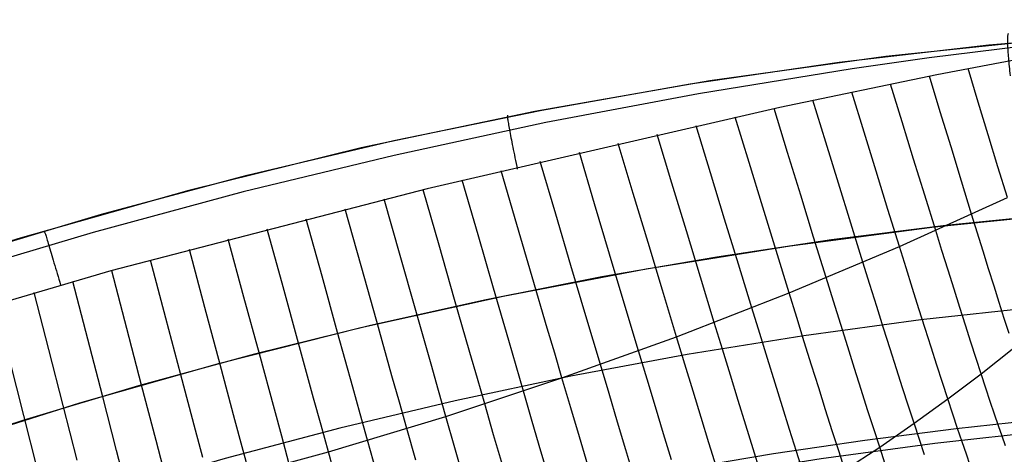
# Model space of a CAD drawing. Header units: millimetres. Extents: x -118 to 118, y -118 to 118.
# Tile 34 of 68: x -34 to -11, y 108 to 117. Entities that reach past the tile are written whole.
import ezdxf

# ---------------------------------------------------------------- set-up
doc = ezdxf.new("R2010")
doc.units = ezdxf.units.MM
doc.header["$MEASUREMENT"] = 0
doc.layers.add('Predefinito', color=5, linetype='Continuous')

msp = doc.modelspace()

# ---------------------------------------------------------------- linework, layer by layer
at = {"layer": 'Predefinito'}
for points in [[(2.028125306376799, 117.4824953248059), (-2.028125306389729, 117.4824953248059), (-6.081958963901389, 117.3424892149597), (-10.12854463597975, 117.0626438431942), (-14.16305993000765, 116.6432927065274), (-18.18069683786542, 116.0849355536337), (-22.17666746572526, 115.3882377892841), (-26.14620973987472, 114.5540296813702), (-30.08459308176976, 113.5833053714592), (-33.98712404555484, 112.4772216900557), (-37.84915191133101, 111.2370967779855), (-41.66607422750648, 109.864408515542), (-45.43334229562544, 108.3607927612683), (-49.14646659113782, 106.7280414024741), (-52.80102211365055, 104.9681002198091), (-56.39265366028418, 103.0830665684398), (-59.91708101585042, 101.0751868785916)], [(0, 113.5), (-2.519239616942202, 113.4720381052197), (-5.059857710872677, 113.3871590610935), (-7.620190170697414, 113.2439080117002), (-10.19847870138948, 113.0408821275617), (-12.79287192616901, 112.7767370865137), (-15.40142696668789, 112.4501936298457), (-18.02211152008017, 112.0600441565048), (-20.65280644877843, 111.6051593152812), (-23.29130889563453, 111.0844945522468), (-25.93533593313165, 110.4970965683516), (-28.58252875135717, 109.8421096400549), (-31.23045738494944, 109.1187817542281), (-33.8766259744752, 108.3264705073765), (-36.51847855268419, 107.4646487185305), (-39.15340534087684, 106.5329097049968), (-41.77874953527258, 105.5309721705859), (-44.39181455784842, 104.4586846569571), (-46.98987174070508, 103.3160295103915), (-49.57016840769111, 102.1031263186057), (-52.12993631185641, 100.820234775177), (-54.6664003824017, 99.4677569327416), (-57.1767877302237, 98.0462388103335), (-59.65833685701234, 96.55637132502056)], [(0.0232285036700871, 108.5959606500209), (-2.596356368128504, 108.5659402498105), (-5.211952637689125, 108.4717123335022), (-7.823560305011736, 108.3132769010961), (-10.43117937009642, 108.0906339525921), (-13.04200290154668, 107.802798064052), (-15.64213807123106, 107.4508453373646), (-18.23158487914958, 107.0347757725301), (-20.81034332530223, 106.5545893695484), (-23.39592257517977, 106.006274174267), (-25.96346506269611, 105.394251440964), (-28.51297078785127, 104.7185211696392), (-31.04443975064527, 103.9790833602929), (-33.55795327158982, 103.1759115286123), (-36.05684077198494, 102.3078549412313)]]:
    msp.add_lwpolyline(points, dxfattribs=at)
at = {"layer": 'Predefinito', "extrusion": (0.9904044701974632, 0.1111971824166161, 0.08206200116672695)}
msp.add_lwpolyline([(117.5000000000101, -135.5032332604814), (117.4994444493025, -135.445501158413), (117.4977716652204, -135.3876259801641), (117.494973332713, -135.3296396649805), (117.4910423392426, -135.2715746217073), (117.485972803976, -135.2134636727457), (117.4797601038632, -135.1553399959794), (117.4724008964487, -135.09723706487), (117.4638931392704, -135.0391885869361), (117.4542361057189, -134.9812284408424), (117.4434303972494, -134.9233906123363), (117.4314779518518, -134.8657091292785), (117.4183820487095, -134.8082179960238), (117.4041473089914, -134.7509511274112), (117.3887796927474, -134.6939422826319), (117.3722864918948, -134.637224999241), (117.3546763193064, -134.5808325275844), (117.3359590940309, -134.5247977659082), (117.3161460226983, -134.4691531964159), (117.2952495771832, -134.413930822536), (117.2732834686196, -134.3591621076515), (117.2502626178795, -134.3048779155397), (117.2262031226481, -134.251108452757), (117.2011222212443, -134.1978832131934), (117.1750382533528, -134.1452309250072), (117.1479706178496, -134.093179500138), (117.1199397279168, -134.041755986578), (117.0909669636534, -133.9909865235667), (117.0610746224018, -133.9408962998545), (117.0302858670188, -133.8915095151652), (116.9986246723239, -133.8428493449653), (116.9661157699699, -133.7949379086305), (116.9327845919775, -133.7477962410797)], dxfattribs=at)
at = {"layer": 'Predefinito', "extrusion": (0.9893651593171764, 0.1263196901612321, 0.07211045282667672)}
msp.add_lwpolyline([(117.5000000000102, -135.7421039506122), (117.4993028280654, -135.6774313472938), (117.497201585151, -135.6125560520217), (117.4936830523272, -135.5475229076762), (117.4887358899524, -135.4823775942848), (117.4823506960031, -135.417166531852), (117.4745200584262, -135.3519367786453), (117.4652386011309, -135.2867359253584), (117.4545030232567, -135.2216119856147), (117.4423121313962, -135.1566132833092), (117.4286668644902, -135.0917883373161), (117.4135703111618, -135.0271857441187), (117.3970277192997, -134.9628540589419), (117.3790464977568, -134.8988416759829), (117.359636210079, -134.8351967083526), (117.338808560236, -134.7719668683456), (117.3165773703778, -134.7091993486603), (117.2929585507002, -134.6469407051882), (117.2679700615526, -134.5852367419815), (117.2416318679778, -134.5241323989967), (117.2139658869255, -134.4636716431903), (117.1849959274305, -134.4038973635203), (117.1547476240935, -134.3448512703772), (117.123248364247, -134.2865737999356), (117.0905272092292, -134.2291040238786), (117.0566148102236, -134.1724795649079), (117.0215433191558, -134.1167365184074), (116.9853462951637, -134.0619093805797), (116.9480586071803, -134.0080309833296), (116.9097163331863, -133.9551324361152), (116.8703566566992, -133.9032430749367), (116.8300177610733, -133.8523904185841), (116.7887387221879, -133.8026001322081)], dxfattribs=at)
at = {"layer": 'Predefinito', "extrusion": (0.9862775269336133, 0.1565254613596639, 0.0525016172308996)}
msp.add_lwpolyline([(117.5000000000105, -136.1252058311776), (117.4990595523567, -136.0500939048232), (117.4962202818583, -135.9746600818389), (117.4914577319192, -135.8989744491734), (117.4847508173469, -135.8231088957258), (117.4760819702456, -135.7471369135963), (117.4654372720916, -135.6711333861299), (117.4528065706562, -135.5951743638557), (117.4381835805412, -135.5193368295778), (117.4215659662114, -135.4436984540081), (117.4029554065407, -135.3683373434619), (117.3823576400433, -135.293331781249), (117.3597824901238, -135.2187599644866), (117.3352438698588, -135.144699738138), (117.3087597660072, -135.0712283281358), (117.2803522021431, -134.9984220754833), (117.2500471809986, -134.9263561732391), (117.2178746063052, -134.8551044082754), (117.1838681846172, -134.7847389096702), (117.1480653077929, -134.7153299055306), (117.110506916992, -134.6469454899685), (117.0712373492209, -134.5796514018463), (117.0303041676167, -134.5135108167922), (116.9877579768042, -134.4485841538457), (116.9436522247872, -134.3849288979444), (116.8980429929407, -134.3225994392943), (116.8509887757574, -134.2616469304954), (116.8025502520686, -134.2021191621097), (116.752790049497, -134.1440604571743), (116.7017725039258, -134.0875115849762), (116.6495634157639, -134.0325096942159), (116.5962298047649, -133.9790882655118), (116.5418396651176, -133.927277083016)], dxfattribs=at)
at = {"layer": 'Predefinito', "extrusion": (0.9760848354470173, 0.2164877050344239, 0.01978553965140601)}
msp.add_lwpolyline([(117.500000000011, -136.5333709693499), (117.4987681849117, -136.4474095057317), (117.4950414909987, -136.3609573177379), (117.4887770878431, -136.2741191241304), (117.479937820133, -136.1870032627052), (117.4684925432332, -136.0997213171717), (117.4544164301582, -136.0123877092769), (117.437691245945, -135.9251192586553), (117.4183055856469, -135.8380347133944), (117.3962550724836, -135.7512542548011), (117.3715425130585, -135.6648989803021), (117.3441780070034, -135.5790903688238), (117.3141790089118, -135.4939497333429), (117.2815703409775, -135.4095976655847), (117.2463841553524, -135.3261534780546), (117.208659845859, -135.243734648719), (117.1684439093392, -135.1624562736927), (117.1257897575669, -135.0824305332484), (117.0807574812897, -135.0037661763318), (117.0334135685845, -134.9265680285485), (116.983830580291, -134.8509365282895), (116.9320867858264, -134.7769672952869), (116.878265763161, -134.7047507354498), (116.8224559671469, -134.6343716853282), (116.7647502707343, -134.5659090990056), (116.7052454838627, -134.4994357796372), (116.6440418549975, -134.4350181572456), (116.58124256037, -134.3727161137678), (116.5169531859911, -134.312582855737), (116.451281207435, -134.254664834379), (116.3843354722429, -134.1990017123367), (116.3162256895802, -134.1456263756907), (116.2470619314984, -134.0945649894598)], dxfattribs=at)
at = {"layer": 'Predefinito', "extrusion": (0.9612578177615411, 0.2755428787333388, -0.007715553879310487)}
msp.add_lwpolyline([(117.5000000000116, -136.5969852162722), (117.4987190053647, -136.5093249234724), (117.4948421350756, -136.4211427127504), (117.4883229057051, -136.332549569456), (117.4791209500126, -136.2436604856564), (117.4672023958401, -136.1545940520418), (117.452540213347, -136.0654720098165), (117.4351145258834, -135.9764187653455), (117.4149128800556, -135.8875608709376), (117.3919304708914, -135.7990264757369), (117.3661703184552, -135.7109447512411), (117.3376433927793, -135.623445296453), (117.3063686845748, -135.5366575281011), (117.2723732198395, -135.4507100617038), (117.2356920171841, -135.36573008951), (117.1963679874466, -135.2818427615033), (117.1544517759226, -135.1991705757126), (117.110001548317, -135.1178327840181), (117.0630827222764, -135.0379448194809), (117.0137676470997, -134.959617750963), (116.9621352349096, -134.8829577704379), (116.9082705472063, -134.8080657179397), (116.8522643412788, -134.7350366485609), (116.7942125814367, -134.6639594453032), (116.7342159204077, -134.5949164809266), (116.672379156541, -134.5279833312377), (116.6088106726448, -134.4632285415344), (116.5436218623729, -134.4007134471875), (116.476926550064, -134.3404920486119), (116.408840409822, -134.2826109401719), (116.3394803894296, -134.2271092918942), (116.2689641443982, -134.1740188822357), (116.1974094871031, -134.123364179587)], dxfattribs=at)
at = {"layer": 'Predefinito'}
for points in [[(-35.380249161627, 112.0468089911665, -136.5590326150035), (-32.07958168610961, 113.0360581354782, -136.6032125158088), (-28.75108276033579, 113.9281584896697, -136.6034689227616), (-25.39793576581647, 114.7222509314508, -136.5592412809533), (-22.02284599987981, 115.4176829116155, -136.4679540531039), (-18.63010736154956, 116.0136591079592, -136.3237309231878), (-15.22426913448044, 116.5095344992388, -136.1203978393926), (-11.80988719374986, 116.9049894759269, -135.8521655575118), (-8.17551096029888, 117.2152336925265, -135.515255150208)], [(-10.51262825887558, 116.9414028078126, -135.0150610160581), (-13.16889277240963, 116.6134899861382, -135.0425119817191), (-14.93195787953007, 116.3624574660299, -135.066194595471), (-18.44012746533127, 115.7909289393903, -135.1160074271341), (-21.92829297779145, 115.1309150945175, -135.1590164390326), (-25.3969746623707, 114.3828600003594, -135.1894566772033), (-28.84575703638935, 113.546577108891, -135.2044130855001), (-32.27166839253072, 112.6219565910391, -135.2032781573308), (-35.672768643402, 111.6096990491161, -135.1860362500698)], [(-11.11026313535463, 116.5828717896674, -134.3095197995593), (-12.99668044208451, 116.2249603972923, -134.2195456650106), (-16.58121373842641, 115.4786222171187, -134.133697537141), (-24.63957138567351, 113.621144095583, -134.1202718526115), (-31.8642234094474, 111.7416213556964, -134.1275920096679), (-40.75841098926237, 109.1257907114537, -134.1148637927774)], [(-11.38541476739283, 113.4168378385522, -129.1343360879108), (-11.60079458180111, 114.1230975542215, -130.4541698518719), (-11.82218102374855, 114.8517757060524, -131.7449282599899), (-12.04877623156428, 115.5998944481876, -133.0090170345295), (-12.27978234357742, 116.3644759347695, -134.2488418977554)], [(-11.34588986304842, 110.3104440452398, -123.5907845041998), (-11.45610003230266, 110.6557130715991, -124.4340912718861), (-11.57089703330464, 111.0181014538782, -125.2638667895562), (-11.6899231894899, 111.3962742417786, -126.0804842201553), (-11.81282082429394, 111.7888964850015, -126.8843167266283), (-11.9392322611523, 112.1946332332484, -127.67573747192), (-12.20116583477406, 113.0401104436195, -129.2228363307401), (-12.43391546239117, 113.7954477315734, -130.5140117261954), (-12.67301604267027, 114.5744885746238, -131.7744609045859), (-12.91763382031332, 115.374121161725, -133.0066978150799), (-13.16693504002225, 116.1912336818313, -134.2132364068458)], [(-11.42683434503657, 107.7464568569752, -117.4365805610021), (-11.50510677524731, 107.9645310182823, -118.367206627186), (-11.58953817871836, 108.205644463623, -119.2881274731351), (-11.68002999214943, 108.4694188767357, -120.1982326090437), (-11.77648365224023, 108.7554759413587, -121.0964115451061), (-11.87880059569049, 109.0634373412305, -121.9815537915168), (-11.98688225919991, 109.3929247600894, -122.8525488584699), (-12.10058280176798, 109.743385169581, -123.7085378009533), (-12.21956727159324, 110.1135666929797, -124.5496678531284), (-12.34345343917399, 110.5020427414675, -125.3763377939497), (-12.47185907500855, 110.907386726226, -126.1889464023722), (-12.60440194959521, 111.3281720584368, -126.9878924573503), (-12.74069983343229, 111.7629721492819, -127.773574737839), (-12.88037049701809, 112.210360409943, -128.5463920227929), (-13.02303171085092, 112.6689102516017, -129.3067430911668), (-13.27150442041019, 113.4706476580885, -130.5719613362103), (-13.52664835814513, 114.2972839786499, -131.8049184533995), (-13.78759678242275, 115.1455842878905, -133.0082278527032), (-14.05348295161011, 116.012313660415, -134.1845029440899)], [(-13.28061667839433, 107.5420143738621, -121.3143993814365), (-13.39616657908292, 107.8889597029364, -122.2007393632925), (-13.51816004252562, 108.2599702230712, -123.0712620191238), (-13.64643543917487, 108.654429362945, -123.9250069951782), (-13.78061856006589, 109.0709378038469, -124.7621389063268), (-13.92028205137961, 109.5079005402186, -125.5831036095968), (-14.06499855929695, 109.963722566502, -126.3883469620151), (-14.21434072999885, 110.4368088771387, -127.1783148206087), (-14.36788120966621, 110.9255644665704, -127.9534530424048), (-14.52519264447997, 111.428394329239, -128.7142074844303), (-14.68584768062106, 111.9437034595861, -129.4610240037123), (-14.96135772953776, 112.8308239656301, -130.6816894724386), (-15.24411857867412, 113.7450065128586, -131.8673167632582), (-15.53320412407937, 114.6827946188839, -133.020698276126), (-15.82768826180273, 115.6407318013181, -134.1446264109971)], [(-12.23142876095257, 107.2967314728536, -118.4730799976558), (-12.32176271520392, 107.5537678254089, -119.3967916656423), (-12.41852080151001, 107.8348372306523, -120.3090304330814), (-12.5215996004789, 108.1395396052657, -121.2086183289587), (-12.63089569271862, 108.4674748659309, -122.0943773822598), (-12.74630565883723, 108.8182429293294, -122.9651296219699), (-12.86767574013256, 109.1912581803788, -123.8199639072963), (-12.99465082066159, 109.5851928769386, -124.6590364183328), (-13.1268254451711, 109.998533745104, -125.4827701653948), (-13.26379415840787, 110.4297675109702, -126.2915881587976), (-13.40515150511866, 110.8773809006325, -127.0859134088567), (-13.55049203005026, 111.3398606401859, -127.8661689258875), (-13.69941027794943, 111.8156934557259, -128.6327777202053), (-13.85150079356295, 112.3033660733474, -129.3861628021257), (-14.11420177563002, 113.1489834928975, -130.627933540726), (-14.3838730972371, 114.0206161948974, -131.8360099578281), (-14.65961738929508, 114.9149149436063, -133.0130978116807), (-14.94053728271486, 115.8285305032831, -134.1619028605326)], [(-14.17393232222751, 107.3283144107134, -122.3006591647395), (-14.30176923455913, 107.7185109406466, -123.1709663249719), (-14.43619046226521, 108.1332847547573, -124.0236881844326), (-14.57680379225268, 108.5711692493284, -124.8589972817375), (-14.7231612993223, 109.0304926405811, -125.6773609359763), (-14.87481505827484, 109.5095831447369, -126.4792464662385), (-15.03131714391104, 110.006768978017, -127.2651211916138), (-15.19221963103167, 110.5203783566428, -128.0354524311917), (-15.35707459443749, 111.0487394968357, -128.7907075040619), (-15.52543410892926, 111.5901806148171, -129.531353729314), (-15.81240325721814, 112.5165496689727, -130.7331138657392), (-16.10688713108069, 113.4709658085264, -131.8985709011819), (-16.40793240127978, 114.4498709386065, -133.0305993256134), (-16.71458573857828, 115.4497069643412, -134.132073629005)], [(-15.09866871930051, 107.1939146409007, -123.2642375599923), (-15.23857434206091, 107.6278420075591, -124.1160022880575), (-15.38493809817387, 108.0858729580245, -124.9496061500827), (-15.53729281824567, 108.566263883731, -125.765536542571), (-15.69517133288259, 109.0672711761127, -126.5642808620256), (-15.8581064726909, 109.5871512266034, -127.3463265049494), (-16.02563106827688, 110.1241604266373, -128.1121608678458), (-16.19727795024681, 110.6765551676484, -128.8622713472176), (-16.37257994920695, 111.2425918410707, -129.5971453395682), (-16.66984304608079, 112.2059429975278, -130.7819659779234), (-16.97486868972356, 113.1982661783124, -131.9292954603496), (-17.28667779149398, 114.2159071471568, -133.0420859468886), (-17.60429126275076, 115.255211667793, -134.123289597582)], [(-16.051153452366, 107.1387056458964, -124.2019496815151), (-16.20252428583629, 107.6156461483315, -125.033965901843), (-16.36011585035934, 108.1158041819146, -125.84763083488), (-16.52344305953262, 108.6373692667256, -126.6434505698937), (-16.69202082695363, 109.1785309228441, -127.4219311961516), (-16.86536406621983, 109.7374786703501, -128.1835788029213), (-17.04298769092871, 110.3124020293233, -128.9288994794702), (-17.22440661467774, 110.9014905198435, -129.6583993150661), (-17.53071257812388, 111.8995921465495, -130.8280770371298), (-17.8450133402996, 112.9275326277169, -131.9591498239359), (-18.16630544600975, 113.9815667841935, -133.0546433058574), (-18.49358544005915, 115.0579494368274, -134.1175831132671)], [(-17.02994622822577, 107.1606544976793, -125.1120769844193), (-17.19206250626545, 107.6792564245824, -125.923644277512), (-17.36011058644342, 108.2199975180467, -126.7167560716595), (-17.53358879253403, 108.7810053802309, -127.4919357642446), (-17.71199544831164, 109.3604076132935, -128.2497067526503), (-17.89482887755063, 109.9563318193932, -128.9905924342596), (-18.08158740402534, 110.5669056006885, -129.7151162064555), (-18.39577690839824, 111.59751693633, -130.8713000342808), (-18.71817817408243, 112.6587768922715, -131.9878380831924), (-19.04776474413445, 113.7468544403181, -133.0678253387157), (-19.38351016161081, 114.8579185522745, -134.1143567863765)], [(-18.03280589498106, 107.2568630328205, -125.993576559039), (-18.20486806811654, 107.815380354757, -126.7841970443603), (-18.38252556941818, 108.3947810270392, -127.5563398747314), (-18.56526146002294, 108.9931356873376, -128.3105443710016), (-18.75255880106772, 109.6085149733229, -129.04734985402), (-18.94390065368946, 110.2389895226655, -129.767295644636), (-19.26485148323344, 111.2998447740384, -130.9114965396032), (-19.59421569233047, 112.3921011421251, -132.0150840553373), (-19.93094522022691, 113.5118469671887, -133.0812183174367), (-20.27399200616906, 114.6551705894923, -134.1130594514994)], [(-19.05610486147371, 107.4239749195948, -126.845773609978), (-19.23719580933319, 108.0203064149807, -127.6151436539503), (-19.42350204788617, 108.6361028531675, -128.3660917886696), (-19.6144927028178, 109.2693828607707, -129.0991718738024), (-19.80963689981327, 109.918165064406, -129.8149377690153), (-20.13618377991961, 111.0069756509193, -130.9485454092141), (-20.47133008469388, 112.1278817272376, -132.0406464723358), (-20.81400760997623, 113.2768964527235, -133.094461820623), (-21.16314815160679, 114.45003298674, -134.1132123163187)], [(-19.91759509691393, 107.045133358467, -126.9014857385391), (-20.10151731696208, 107.656902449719, -127.6683470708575), (-20.29077869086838, 108.2885987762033, -128.4163489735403), (-20.48483573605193, 108.9381939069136, -129.1460584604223), (-20.68314496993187, 109.6036594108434, -129.8580425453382), (-20.84758249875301, 110.1565142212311, -130.4256825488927), (-21.01434822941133, 110.7180585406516, -130.9823321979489), (-21.35432090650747, 111.8651876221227, -132.06429886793), (-21.70197622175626, 113.0409904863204, -133.1072194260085), (-22.05622739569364, 114.2414109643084, -134.1143707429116)], [(-21.84621208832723, 106.9666377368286, -127.7579528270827), (-22.0393449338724, 107.6254594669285, -128.5009926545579), (-22.23746082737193, 108.3028793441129, -129.225025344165), (-22.43999505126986, 108.9967896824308, -129.9306400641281), (-22.60746203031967, 109.571439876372, -130.4908712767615), (-22.77733366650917, 110.1550649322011, -131.0397519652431), (-23.12373151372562, 111.3471518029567, -132.1051484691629), (-23.47806979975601, 112.5688746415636, -133.1302029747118), (-23.83922973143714, 113.8160577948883, -134.118288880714)], [(-20.97126409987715, 107.3054642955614, -127.7159501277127), (-21.16273954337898, 107.9515321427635, -128.4613159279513), (-21.35911020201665, 108.6158703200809, -129.1880096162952), (-21.55982131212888, 109.2964082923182, -129.8966099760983), (-21.72598906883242, 109.8607946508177, -130.4602762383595), (-21.89452550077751, 110.4340215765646, -131.0127614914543), (-22.23815255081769, 111.6049375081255, -132.0858528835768), (-22.58959878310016, 112.80503684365, -133.1192119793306), (-22.94776051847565, 114.0302003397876, -134.1161666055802)], [(-22.92159638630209, 107.3097666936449, -128.5353791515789), (-23.12078153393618, 107.9986701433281, -129.2571056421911), (-23.32445250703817, 108.704315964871, -129.9601328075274), (-23.49269532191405, 109.2880004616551, -130.5174358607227), (-23.66337416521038, 109.8807769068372, -131.0632405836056), (-24.01147392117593, 111.0914931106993, -132.1220616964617), (-24.36761974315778, 112.3322395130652, -133.1400094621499), (-24.73067959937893, 113.5987910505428, -134.1204971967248)], [(-35.06478426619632, 105.614018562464, -129.9306401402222), (-32.33001991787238, 106.2057239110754, -130.005506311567), (-29.6048358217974, 106.8715892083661, -130.0395363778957), (-26.89646276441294, 107.6101731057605, -130.0327303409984), (-24.21104001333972, 108.4196591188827, -129.9850882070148), (-21.55982131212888, 109.2964082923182, -129.8966099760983), (-18.94390065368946, 110.2389895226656, -129.767295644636), (-16.37257994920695, 111.2425918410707, -129.5971453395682), (-13.85150079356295, 112.3033660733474, -129.3861628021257), (-11.38541476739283, 113.4168378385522, -129.1343360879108)], [(-23.80730066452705, 107.0051817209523, -128.5644754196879), (-24.00689887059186, 107.7039426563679, -129.2842505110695), (-24.21104001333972, 108.4196591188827, -129.9850882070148), (-24.37954896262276, 109.0111202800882, -130.5399504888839), (-24.55052064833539, 109.6117730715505, -131.0831885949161), (-24.89928055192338, 110.8385198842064, -132.1365160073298), (-25.25617636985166, 112.0956322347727, -133.1485178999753), (-25.62006474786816, 113.3788428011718, -134.1226417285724)], [(-24.90012333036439, 107.4177796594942, -129.306459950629), (-25.10424144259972, 108.1418560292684, -130.0055062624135), (-25.27264491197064, 108.7397936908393, -130.5583991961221), (-25.44353311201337, 109.3470050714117, -131.0995643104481), (-25.79218734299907, 110.5870978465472, -132.1484489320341), (-26.14905141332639, 111.8578320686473, -133.155635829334), (-26.51297260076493, 113.1549054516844, -134.1246007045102)], [(-35.74813858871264, 107.7233520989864, -134.9999999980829), (-32.57597880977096, 108.7246743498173, -134.9999999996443), (-29.37583980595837, 109.6326139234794, -135.000000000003), (-26.15136502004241, 110.4461647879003, -135.0000000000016), (-22.90444151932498, 111.1649070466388, -135.0000000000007), (-19.63561785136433, 111.7886028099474, -135.0000000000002), (-16.34991566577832, 112.3162065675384, -135), (-13.05070418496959, 112.7471876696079, -134.9999994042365), (-9.740278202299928, 113.0812848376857, -135.0000000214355)], [(-25.79553597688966, 107.1413515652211, -129.3237339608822), (-25.99901428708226, 107.872099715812, -130.0213869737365), (-26.16683773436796, 108.4752260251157, -130.5727682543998), (-26.33716313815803, 109.0876903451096, -131.1123405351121), (-26.68473976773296, 110.338468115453, -132.1578070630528), (-27.04058408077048, 111.6201032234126, -133.1612844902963), (-27.40353598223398, 112.9282658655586, -134.1262707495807)], [(-26.69417177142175, 106.8744615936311, -129.3360725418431), (-26.89646276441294, 107.6101731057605, -130.0327303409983), (-27.06328492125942, 108.2171769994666, -130.583045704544), (-27.23262143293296, 108.8335651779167, -131.1214936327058), (-27.578254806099, 110.0923195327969, -132.1645441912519), (-27.93219745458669, 111.3820864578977, -133.1653960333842), (-28.29328394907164, 112.698516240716, -134.1275631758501)], [(-27.79702799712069, 107.355987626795, -130.0395363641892), (-27.96245535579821, 107.9655411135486, -130.5892209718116), (-28.13040457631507, 108.5845069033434, -131.1270027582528), (-28.47328426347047, 109.8484944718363, -132.1686197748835), (-28.82449837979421, 111.1435884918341, -133.1679112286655), (-29.1828782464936, 112.4654271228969, -134.1284009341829)], [(-28.69991796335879, 107.1097658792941, -130.0418050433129), (-28.86356381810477, 107.7205282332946, -130.591284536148), (-29.02973408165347, 108.3407123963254, -131.1288491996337), (-29.36906293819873, 109.607163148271, -132.1699976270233), (-29.71673473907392, 110.9047521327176, -133.1687775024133), (-30.07157969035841, 112.2291133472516, -134.1287160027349)], [(-29.76634105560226, 107.4822024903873, -130.5892280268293), (-29.93036821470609, 108.1022283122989, -131.1270165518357), (-30.26540394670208, 109.3683365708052, -132.1686462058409), (-30.60877429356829, 110.6655519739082, -133.1679492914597), (-30.95931053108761, 111.9895125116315, -134.1284497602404)], [(-30.67069932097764, 107.2505812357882, -130.5830531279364), (-30.83222925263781, 107.8690706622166, -131.1215081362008), (-31.16224964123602, 109.1320281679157, -132.1645719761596), (-31.50057949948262, 110.425998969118, -133.1654360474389), (-31.84605335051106, 111.7466331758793, -134.1276145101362)], [(0.0526627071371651, 111.4334624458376, -161.0000000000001), (-2.63526454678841, 111.4032610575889, -161.0000000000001), (-5.322359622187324, 111.3070341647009, -161.0000000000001), (-8.007321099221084, 111.1446923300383, -161.0000000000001), (-10.68884755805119, 110.9161461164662, -161.0000000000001), (-13.36563757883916, 110.6213060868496, -161.0000000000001), (-16.03638974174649, 110.2600828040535, -161), (-18.69980262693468, 109.8323868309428, -161), (-21.35457481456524, 109.3381287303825, -161), (-23.99940181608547, 108.7772076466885, -160.9999660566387), (-26.63298095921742, 108.1495310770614, -160.9998882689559), (-29.25401354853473, 107.4550221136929, -160.9998027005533), (-31.86120088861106, 106.6936038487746, -160.9997454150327), (-34.45304932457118, 105.8652565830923, -160.9997651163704), (-37.02771374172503, 104.9707287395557, -160.9998502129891), (-39.58336825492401, 104.0110955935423, -160.9999463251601), (-42.11818697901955, 102.9874324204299, -160.9999990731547), (-44.62699794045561, 101.9023490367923, -161.0000104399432), (-47.11193740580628, 100.7554196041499, -161.000018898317), (-49.57143745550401, 99.54764194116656, -161.0000247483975), (-52.00393016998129, 98.28001386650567, -161.0000282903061), (-54.40784762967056, 96.95353319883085, -161.0000298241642), (-56.78162191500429, 95.56919775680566, -161.0000296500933), (-59.12368510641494, 94.12800535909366, -161.0000280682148)], [(-31.57641752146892, 107.025739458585, -130.5727717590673), (-31.73512829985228, 107.6413198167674, -131.1123473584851), (-32.05947576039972, 108.8983299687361, -132.157820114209), (-32.39209099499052, 110.1861977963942, -133.1613032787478), (-32.73181388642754, 111.5005934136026, -134.1262948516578)], [(-32.63871655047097, 107.4190633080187, -131.0995600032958), (-32.95677567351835, 108.6673461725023, -132.148440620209), (-33.28304457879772, 109.9462702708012, -133.1556238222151), (-33.61637055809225, 111.2515333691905, -134.1245852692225)], [(-15.09866871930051, 107.1939146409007, -123.2642375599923), (-14.30176923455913, 107.7185109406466, -123.1709663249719), (-13.51816004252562, 108.2599702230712, -123.0712620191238), (-12.74630565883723, 108.8182429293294, -122.9651296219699), (-11.98688225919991, 109.3929247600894, -122.8525488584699), (-11.2406242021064, 109.9836293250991, -122.7335733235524)], [(-33.54289675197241, 107.2023358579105, -131.0831741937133), (-33.85410599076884, 108.4391254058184, -132.1364883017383), (-34.17345095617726, 109.7062797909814, -133.1484779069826)], [(0.0253302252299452, 108.8683462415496, -153.6775029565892), (-2.074174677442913, 108.8494081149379, -153.6774953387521), (-4.173315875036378, 108.7892544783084, -153.6774994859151), (-6.27144399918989, 108.6878407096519, -153.6775157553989), (-8.367909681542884, 108.5451221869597, -153.6775445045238), (-10.4620635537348, 108.3610542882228, -153.6775860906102), (-12.55325624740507, 108.1355923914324, -153.6776408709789), (-14.64083839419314, 107.8686918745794, -153.6777092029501), (-16.72416062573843, 107.5603081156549, -153.6777914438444), (-18.80257357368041, 107.21039649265, -153.6778879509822), (-20.87542786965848, 106.8189123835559, -153.6779990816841), (-22.94207414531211, 106.3858111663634, -153.6781251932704), (-25.00186303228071, 105.9110482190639, -153.6782666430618), (-27.05414516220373, 105.3945789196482, -153.6784237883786), (-29.09827116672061, 104.8363586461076, -153.6785969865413), (-31.13359167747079, 104.236342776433, -153.6787865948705), (-33.1594573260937, 103.5944866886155, -153.6789929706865), (-35.17483011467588, 102.9111036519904, -153.6791998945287)]]:
    msp.add_polyline3d(points, dxfattribs=at)

doc.saveas('drawing.dxf')
